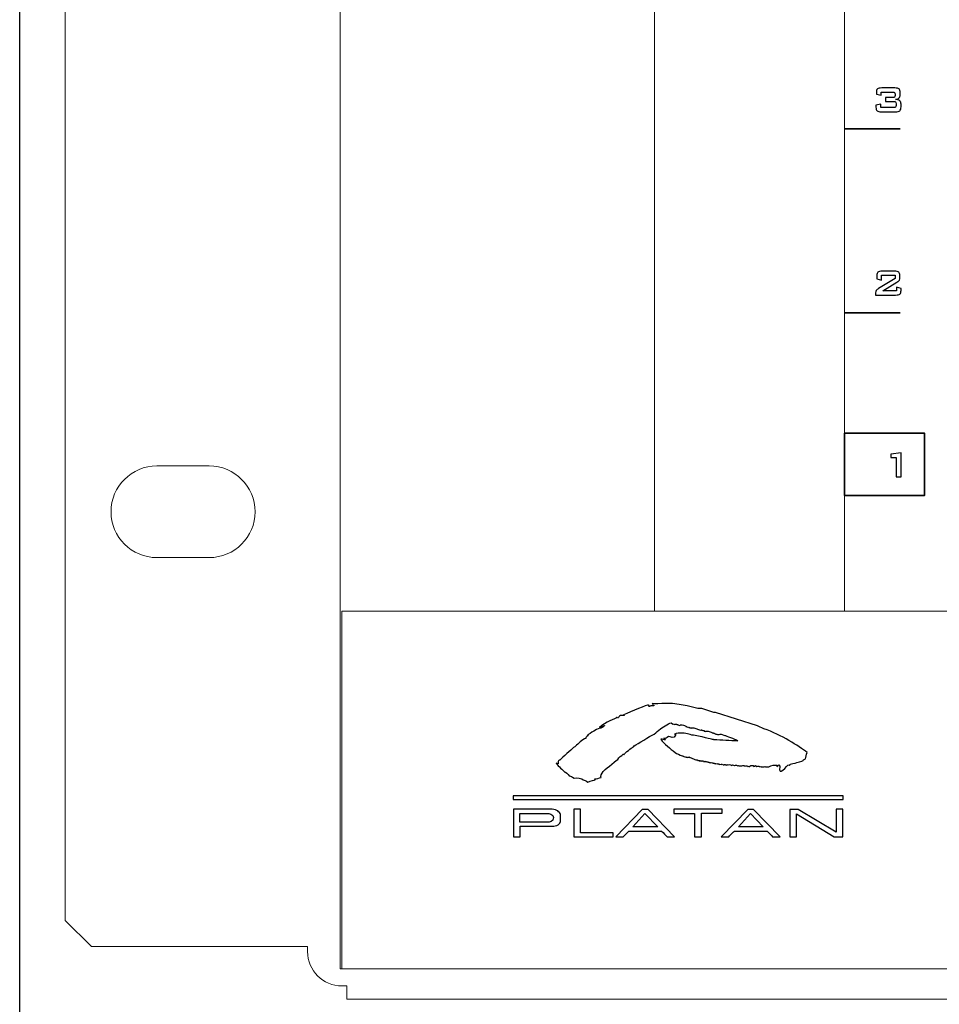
# Model space of a CAD drawing. Header units: millimetres. Extents: x 94562 to 148980, y -25377 to 3008.
# Tile 16 of 140: x 98934 to 99004, y -22055 to -21980. Entities that reach past the tile are written whole.
import ezdxf

# ---------------------------------------------------------------- set-up
doc = ezdxf.new("R2010")
doc.units = ezdxf.units.MM
doc.layers.add('tt_symbole', color=40, linetype='Continuous')

# ---------------------------------------------------------------- blocks, each defined once
blk = doc.blocks.new('IT_szafa_stojąca_42U')
blk.add_line((301.6329, 1608.811), (301.6329, 1797.7235))

msp = doc.modelspace()

# ---------------------------------------------------------------- linework, layer by layer
at = {"layer": 'tt_symbole', "lineweight": 5}
for points in [[(98958.302, -22052.78), (99398.302, -22052.78), (99398.302, -21883.38), (98958.302, -21883.38), (98958.302, -22052.78)], [(98958.427, -22052.78), (99398.302, -22052.78), (99398.302, -22025.48), (98958.427, -22025.48), (98958.427, -22052.78)]]:
    msp.add_lwpolyline(points, close=True, dxfattribs=at)
for points, knots in [([(98937.302, -21884.08), (98937.302, -21884.08), (98939.302, -21882.08), (98939.302, -21882.08), (98939.302, -21882.08), (98939.302, -21882.08), (98955.802, -21882.08), (98955.802, -21882.08), (98955.802, -21882.08), (98955.802, -21882.08), (98955.802, -21881.705), (98955.802, -21881.705), (98955.802, -21881.705), (98955.802, -21880.261), (98956.984, -21879.08), (98958.427, -21879.08), (98958.427, -21879.08), (98958.427, -21879.08), (99398.177, -21879.08), (99398.177, -21879.08), (99398.177, -21879.08), (99399.621, -21879.08), (99400.802, -21880.261), (99400.802, -21881.705), (99400.802, -21881.705), (99400.802, -21881.705), (99400.802, -21882.08), (99400.802, -21882.08), (99400.802, -21882.08), (99400.802, -21882.08), (99417.302, -21882.08), (99417.302, -21882.08), (99417.302, -21882.08), (99417.302, -21882.08), (99419.302, -21884.08), (99419.302, -21884.08), (99419.302, -21884.08), (99419.302, -21884.08), (99419.302, -22049.08), (99419.302, -22049.08), (99419.302, -22049.08), (99419.302, -22049.08), (99417.302, -22051.08), (99417.302, -22051.08), (99417.302, -22051.08), (99417.302, -22051.08), (99400.802, -22051.08), (99400.802, -22051.08), (99400.802, -22051.08), (99400.802, -22051.08), (99400.802, -22051.455), (99400.802, -22051.455), (99400.802, -22051.455), (99400.802, -22052.899), (99399.621, -22054.08), (99398.177, -22054.08), (99398.177, -22054.08), (99398.177, -22054.08), (99397.802, -22054.08), (99397.802, -22054.08), (99397.802, -22054.08), (99397.802, -22054.08), (99397.802, -22055.08), (99397.802, -22055.08), (99397.802, -22055.08), (99397.802, -22055.08), (98958.802, -22055.08), (98958.802, -22055.08), (98958.802, -22055.08), (98958.802, -22055.08), (98958.802, -22054.08), (98958.802, -22054.08), (98958.802, -22054.08), (98958.802, -22054.08), (98958.427, -22054.08), (98958.427, -22054.08), (98958.427, -22054.08), (98956.984, -22054.08), (98955.802, -22052.899), (98955.802, -22051.455), (98955.802, -22051.455), (98955.802, -22051.455), (98955.802, -22051.08), (98955.802, -22051.08), (98955.802, -22051.08), (98955.802, -22051.08), (98939.302, -22051.08), (98939.302, -22051.08), (98939.302, -22051.08), (98939.302, -22051.08), (98937.302, -22049.08), (98937.302, -22049.08), (98937.302, -22049.08), (98937.302, -22049.08), (98937.302, -21884.08), (98937.302, -21884.08)], [0, 0, 0, 0, 0.041667, 0.041667, 0.041667, 0.041667, 0.083333, 0.083333, 0.083333, 0.083333, 0.125, 0.125, 0.125, 0.125, 0.166667, 0.166667, 0.166667, 0.166667, 0.208333, 0.208333, 0.208333, 0.208333, 0.25, 0.25, 0.25, 0.25, 0.291667, 0.291667, 0.291667, 0.291667, 0.333333, 0.333333, 0.333333, 0.333333, 0.375, 0.375, 0.375, 0.375, 0.416667, 0.416667, 0.416667, 0.416667, 0.458333, 0.458333, 0.458333, 0.458333, 0.5, 0.5, 0.5, 0.5, 0.541667, 0.541667, 0.541667, 0.541667, 0.583333, 0.583333, 0.583333, 0.583333, 0.625, 0.625, 0.625, 0.625, 0.666667, 0.666667, 0.666667, 0.666667, 0.708333, 0.708333, 0.708333, 0.708333, 0.75, 0.75, 0.75, 0.75, 0.791667, 0.791667, 0.791667, 0.791667, 0.833333, 0.833333, 0.833333, 0.833333, 0.875, 0.875, 0.875, 0.875, 0.916667, 0.916667, 0.916667, 0.916667, 0.958333, 0.958333, 0.958333, 0.958333, 1, 1, 1, 1]), ([(98982.302, -21906.48), (98982.302, -21906.48), (98996.802, -21906.48), (98996.802, -21906.48), (98996.802, -21906.48), (98996.802, -21906.48), (98996.802, -22025.48), (98996.802, -22025.48), (98996.802, -22025.48), (98996.802, -22025.48), (98982.302, -22025.48), (98982.302, -22025.48), (98982.302, -22025.48), (98982.302, -22025.48), (98982.302, -21906.48), (98982.302, -21906.48)], [0, 0, 0, 0, 0.25, 0.25, 0.25, 0.25, 0.5, 0.5, 0.5, 0.5, 0.75, 0.75, 0.75, 0.75, 1, 1, 1, 1]), ([(98944.302, -22014.38), (98944.302, -22014.38), (98948.302, -22014.38), (98948.302, -22014.38), (98948.302, -22014.38), (98950.227, -22014.38), (98951.802, -22015.955), (98951.802, -22017.88), (98951.802, -22017.88), (98951.802, -22017.88), (98951.802, -22017.88), (98951.802, -22017.88), (98951.802, -22017.88), (98951.802, -22019.805), (98950.227, -22021.38), (98948.302, -22021.38), (98948.302, -22021.38), (98948.302, -22021.38), (98944.302, -22021.38), (98944.302, -22021.38), (98944.302, -22021.38), (98942.377, -22021.38), (98940.802, -22019.805), (98940.802, -22017.88), (98940.802, -22017.88), (98940.802, -22017.88), (98940.802, -22017.88), (98940.802, -22017.88), (98940.802, -22017.88), (98940.802, -22015.955), (98942.377, -22014.38), (98944.302, -22014.38)], [0, 0, 0, 0, 0.125, 0.125, 0.125, 0.125, 0.25, 0.25, 0.25, 0.25, 0.375, 0.375, 0.375, 0.375, 0.5, 0.5, 0.5, 0.5, 0.625, 0.625, 0.625, 0.625, 0.75, 0.75, 0.75, 0.75, 0.875, 0.875, 0.875, 0.875, 1, 1, 1, 1])]:
    msp.add_open_spline(points, degree=3, knots=knots, dxfattribs=at)
at = {"layer": 'tt_symbole'}
for points, knots in [([(98999.618, -21987.352), (98999.454, -21987.352), (98999.344, -21987.327), (98999.287, -21987.276), (98999.287, -21987.276), (98999.23, -21987.226), (98999.202, -21987.132), (98999.202, -21986.995), (98999.202, -21986.995), (98999.202, -21986.995), (98999.202, -21986.848), (98999.202, -21986.848), (98999.202, -21986.848), (98999.202, -21986.848), (98999.576, -21986.77), (98999.576, -21986.77), (98999.576, -21986.77), (98999.576, -21986.77), (98999.576, -21987.025), (98999.576, -21987.025), (98999.576, -21987.025), (98999.576, -21987.025), (99000.557, -21987.025), (99000.557, -21987.025), (99000.557, -21987.025), (99000.627, -21987.025), (99000.674, -21987.013), (99000.698, -21986.992), (99000.698, -21986.992), (99000.722, -21986.97), (99000.733, -21986.926), (99000.733, -21986.861), (99000.733, -21986.861), (99000.733, -21986.861), (99000.733, -21986.729), (99000.733, -21986.729), (99000.733, -21986.729), (99000.733, -21986.662), (99000.721, -21986.617), (99000.697, -21986.595), (99000.697, -21986.595), (99000.673, -21986.572), (99000.626, -21986.561), (99000.557, -21986.561), (99000.557, -21986.561), (99000.557, -21986.561), (98999.942, -21986.561), (98999.942, -21986.561), (98999.942, -21986.561), (98999.942, -21986.561), (98999.942, -21986.265), (98999.942, -21986.265), (98999.942, -21986.265), (98999.942, -21986.265), (99000.49, -21986.265), (99000.49, -21986.265), (99000.49, -21986.265), (99000.559, -21986.265), (99000.605, -21986.254), (99000.628, -21986.232), (99000.628, -21986.232), (99000.651, -21986.21), (99000.663, -21986.166), (99000.663, -21986.1), (99000.663, -21986.1), (99000.663, -21986.1), (99000.663, -21986.008), (99000.663, -21986.008), (99000.663, -21986.008), (99000.663, -21985.94), (99000.651, -21985.896), (99000.628, -21985.874), (99000.628, -21985.874), (99000.605, -21985.852), (99000.559, -21985.841), (99000.49, -21985.841), (99000.49, -21985.841), (99000.49, -21985.841), (98999.591, -21985.841), (98999.591, -21985.841), (98999.591, -21985.841), (98999.591, -21985.841), (98999.591, -21986.069), (98999.591, -21986.069), (98999.591, -21986.069), (98999.591, -21986.069), (98999.231, -21986.001), (98999.231, -21986.001), (98999.231, -21986.001), (98999.231, -21986.001), (98999.231, -21985.887), (98999.231, -21985.887), (98999.231, -21985.887), (98999.231, -21985.751), (98999.259, -21985.658), (98999.316, -21985.607), (98999.316, -21985.607), (98999.372, -21985.556), (98999.482, -21985.531), (98999.646, -21985.531), (98999.646, -21985.531), (98999.646, -21985.531), (99000.632, -21985.531), (99000.632, -21985.531), (99000.632, -21985.531), (99000.796, -21985.531), (99000.906, -21985.556), (99000.963, -21985.607), (99000.963, -21985.607), (99001.018, -21985.658), (99001.047, -21985.751), (99001.047, -21985.887), (99001.047, -21985.887), (99001.047, -21985.887), (99001.047, -21986.053), (99001.047, -21986.053), (99001.047, -21986.053), (99001.047, -21986.16), (99001.021, -21986.239), (99000.969, -21986.291), (99000.969, -21986.291), (99000.917, -21986.343), (99000.826, -21986.378), (99000.696, -21986.4), (99000.696, -21986.4), (99000.841, -21986.413), (99000.948, -21986.45), (99001.015, -21986.509), (99001.015, -21986.509), (99001.083, -21986.569), (99001.117, -21986.656), (99001.117, -21986.77), (99001.117, -21986.77), (99001.117, -21986.77), (99001.117, -21986.961), (99001.117, -21986.961), (99001.117, -21986.961), (99001.117, -21987.11), (99001.085, -21987.213), (99001.021, -21987.269), (99001.021, -21987.269), (99000.957, -21987.324), (99000.842, -21987.352), (99000.676, -21987.352), (99000.676, -21987.352), (99000.676, -21987.352), (98999.618, -21987.352), (98999.618, -21987.352)], [0, 0, 0, 0, 0.027027, 0.027027, 0.027027, 0.027027, 0.054054, 0.054054, 0.054054, 0.054054, 0.081081, 0.081081, 0.081081, 0.081081, 0.108108, 0.108108, 0.108108, 0.108108, 0.135135, 0.135135, 0.135135, 0.135135, 0.162162, 0.162162, 0.162162, 0.162162, 0.189189, 0.189189, 0.189189, 0.189189, 0.216216, 0.216216, 0.216216, 0.216216, 0.243243, 0.243243, 0.243243, 0.243243, 0.27027, 0.27027, 0.27027, 0.27027, 0.297297, 0.297297, 0.297297, 0.297297, 0.324324, 0.324324, 0.324324, 0.324324, 0.351351, 0.351351, 0.351351, 0.351351, 0.378378, 0.378378, 0.378378, 0.378378, 0.405405, 0.405405, 0.405405, 0.405405, 0.432432, 0.432432, 0.432432, 0.432432, 0.459459, 0.459459, 0.459459, 0.459459, 0.486486, 0.486486, 0.486486, 0.486486, 0.513514, 0.513514, 0.513514, 0.513514, 0.540541, 0.540541, 0.540541, 0.540541, 0.567568, 0.567568, 0.567568, 0.567568, 0.594595, 0.594595, 0.594595, 0.594595, 0.621622, 0.621622, 0.621622, 0.621622, 0.648649, 0.648649, 0.648649, 0.648649, 0.675676, 0.675676, 0.675676, 0.675676, 0.702703, 0.702703, 0.702703, 0.702703, 0.72973, 0.72973, 0.72973, 0.72973, 0.756757, 0.756757, 0.756757, 0.756757, 0.783784, 0.783784, 0.783784, 0.783784, 0.810811, 0.810811, 0.810811, 0.810811, 0.837838, 0.837838, 0.837838, 0.837838, 0.864865, 0.864865, 0.864865, 0.864865, 0.891892, 0.891892, 0.891892, 0.891892, 0.918919, 0.918919, 0.918919, 0.918919, 0.945946, 0.945946, 0.945946, 0.945946, 0.972973, 0.972973, 0.972973, 0.972973, 1, 1, 1, 1]), ([(98999.262, -21999.874), (98999.262, -21999.738), (98999.29, -21999.644), (98999.346, -21999.594), (98999.346, -21999.594), (98999.403, -21999.543), (98999.513, -21999.518), (98999.677, -21999.518), (98999.677, -21999.518), (98999.677, -21999.518), (99000.613, -21999.518), (99000.613, -21999.518), (99000.613, -21999.518), (99000.777, -21999.518), (99000.887, -21999.543), (99000.944, -21999.594), (99000.944, -21999.594), (99001.001, -21999.644), (99001.03, -21999.738), (99001.03, -21999.874), (99001.03, -21999.874), (99001.03, -21999.874), (99001.03, -21999.991), (99001.03, -21999.991), (99001.03, -21999.991), (99001.03, -22000.08), (99001.016, -22000.148), (99000.989, -22000.195), (99000.989, -22000.195), (99000.962, -22000.242), (99000.897, -22000.298), (99000.794, -22000.362), (99000.794, -22000.362), (99000.794, -22000.362), (98999.724, -22001.011), (98999.724, -22001.011), (98999.724, -22001.011), (98999.724, -22001.011), (99000.782, -22001.011), (99000.782, -22001.011), (99000.782, -22001.011), (99000.782, -22001.011), (99000.782, -22000.743), (99000.782, -22000.743), (99000.782, -22000.743), (99000.782, -22000.743), (99001.117, -22000.837), (99001.117, -22000.837), (99001.117, -22000.837), (99001.117, -22000.837), (99001.117, -22000.982), (99001.117, -22000.982), (99001.117, -22000.982), (99001.117, -22001.119), (99001.089, -22001.213), (99001.032, -22001.263), (99001.032, -22001.263), (99000.975, -22001.314), (99000.864, -22001.339), (99000.7, -22001.339), (99000.7, -22001.339), (99000.7, -22001.339), (98999.169, -22001.339), (98999.169, -22001.339), (98999.169, -22001.339), (98999.169, -22001.339), (98999.169, -22001.174), (98999.169, -22001.174), (98999.169, -22001.174), (98999.169, -22001.093), (98999.186, -22001.031), (98999.22, -22000.987), (98999.22, -22000.987), (98999.254, -22000.944), (98999.314, -22000.895), (98999.4, -22000.841), (98999.4, -22000.841), (98999.4, -22000.841), (99000.659, -22000.065), (99000.659, -22000.065), (99000.659, -22000.065), (99000.659, -22000.065), (99000.659, -21999.828), (99000.659, -21999.828), (99000.659, -21999.828), (99000.659, -21999.828), (98999.622, -21999.828), (98999.622, -21999.828), (98999.622, -21999.828), (98999.622, -21999.828), (98999.622, -22000.204), (98999.622, -22000.204), (98999.622, -22000.204), (98999.622, -22000.204), (98999.262, -22000.111), (98999.262, -22000.111), (98999.262, -22000.111), (98999.262, -22000.111), (98999.262, -21999.874), (98999.262, -21999.874)], [0, 0, 0, 0, 0.04, 0.04, 0.04, 0.04, 0.08, 0.08, 0.08, 0.08, 0.12, 0.12, 0.12, 0.12, 0.16, 0.16, 0.16, 0.16, 0.2, 0.2, 0.2, 0.2, 0.24, 0.24, 0.24, 0.24, 0.28, 0.28, 0.28, 0.28, 0.32, 0.32, 0.32, 0.32, 0.36, 0.36, 0.36, 0.36, 0.4, 0.4, 0.4, 0.4, 0.44, 0.44, 0.44, 0.44, 0.48, 0.48, 0.48, 0.48, 0.52, 0.52, 0.52, 0.52, 0.56, 0.56, 0.56, 0.56, 0.6, 0.6, 0.6, 0.6, 0.64, 0.64, 0.64, 0.64, 0.68, 0.68, 0.68, 0.68, 0.72, 0.72, 0.72, 0.72, 0.76, 0.76, 0.76, 0.76, 0.8, 0.8, 0.8, 0.8, 0.84, 0.84, 0.84, 0.84, 0.88, 0.88, 0.88, 0.88, 0.92, 0.92, 0.92, 0.92, 0.96, 0.96, 0.96, 0.96, 1, 1, 1, 1]), ([(99000.733, -22015.213), (99000.733, -22015.213), (99000.733, -22013.738), (99000.733, -22013.738), (99000.733, -22013.738), (99000.733, -22013.738), (99000.346, -22013.738), (99000.346, -22013.738), (99000.346, -22013.738), (99000.346, -22013.738), (99000.346, -22013.495), (99000.346, -22013.495), (99000.346, -22013.495), (99000.346, -22013.495), (99001.117, -22013.378), (99001.117, -22013.378), (99001.117, -22013.378), (99001.117, -22013.378), (99001.117, -22015.213), (99001.117, -22015.213), (99001.117, -22015.213), (99001.117, -22015.213), (99000.733, -22015.213), (99000.733, -22015.213)], [0, 0, 0, 0, 0.166667, 0.166667, 0.166667, 0.166667, 0.333333, 0.333333, 0.333333, 0.333333, 0.5, 0.5, 0.5, 0.5, 0.666667, 0.666667, 0.666667, 0.666667, 0.833333, 0.833333, 0.833333, 0.833333, 1, 1, 1, 1]), ([(98985.899, -22032.907), (98985.899, -22032.907), (98986.819, -22033.199), (98986.819, -22033.199), (98986.819, -22033.199), (98986.819, -22033.199), (98986.819, -22033.199), (98986.819, -22033.199), (98986.819, -22033.199), (98986.87, -22033.199), (98986.918, -22033.201), (98986.952, -22033.21), (98986.952, -22033.21), (98986.952, -22033.21), (98986.952, -22033.21), (98986.952, -22033.21), (98986.952, -22033.21), (98986.952, -22033.21), (98990.156, -22034.228), (98990.156, -22034.228), (98990.156, -22034.228), (98990.156, -22034.228), (98990.156, -22034.228), (98990.156, -22034.228), (98990.156, -22034.228), (98990.276, -22034.262), (98990.452, -22034.377), (98990.637, -22034.442), (98990.637, -22034.442), (98992.003, -22034.924), (98993.287, -22035.75), (98993.945, -22036.263), (98993.945, -22036.263), (98993.853, -22036.389), (98993.897, -22036.635), (98993.823, -22036.73), (98993.823, -22036.73), (98993.749, -22036.825), (98993.657, -22036.783), (98993.676, -22036.826), (98993.676, -22036.826), (98993.676, -22036.826), (98993.676, -22036.826), (98993.676, -22036.826), (98993.676, -22036.826), (98993.676, -22036.826), (98993.646, -22036.865), (98993.646, -22036.865), (98993.646, -22036.865), (98993.646, -22036.865), (98993.646, -22036.865), (98993.646, -22036.865), (98993.646, -22036.865), (98993.583, -22036.963), (98993.154, -22036.986), (98993.033, -22037.079), (98993.033, -22037.079), (98992.779, -22037.139), (98992.654, -22037.104), (98992.616, -22037.227), (98992.616, -22037.227), (98992.607, -22037.22), (98992.587, -22037.212), (98992.548, -22037.2), (98992.548, -22037.2), (98992.458, -22037.174), (98991.669, -22038.249), (98991.869, -22037.329), (98991.869, -22037.329), (98991.869, -22037.329), (98991.884, -22037.287), (98991.782, -22037.212), (98991.782, -22037.212), (98991.72, -22037.234), (98991.679, -22037.299), (98991.625, -22037.33), (98991.625, -22037.33), (98991.631, -22037.285), (98991.657, -22037.262), (98991.648, -22037.22), (98991.648, -22037.22), (98991.533, -22037.242), (98991.184, -22037.179), (98991.025, -22037.364), (98991.025, -22037.364), (98991.025, -22037.364), (98990.83, -22037.333), (98990.776, -22037.365), (98990.776, -22037.365), (98990.782, -22037.32), (98990.734, -22037.306), (98990.678, -22037.357), (98990.678, -22037.357), (98990.678, -22037.357), (98990.483, -22037.327), (98990.429, -22037.358), (98990.429, -22037.358), (98990.435, -22037.313), (98990.387, -22037.299), (98990.324, -22037.35), (98990.324, -22037.35), (98990.324, -22037.35), (98990.195, -22037.243), (98990.11, -22037.333), (98990.11, -22037.333), (98990.11, -22037.333), (98990.112, -22037.338), (98990.01, -22037.263), (98990.01, -22037.263), (98989.948, -22037.285), (98989.914, -22037.302), (98989.861, -22037.333), (98989.861, -22037.333), (98989.866, -22037.288), (98989.85, -22037.282), (98989.845, -22037.241), (98989.845, -22037.241), (98989.788, -22037.264), (98989.728, -22037.269), (98989.645, -22037.238), (98989.645, -22037.238), (98989.645, -22037.238), (98989.645, -22037.238), (98989.645, -22037.238), (98989.645, -22037.238), (98989.645, -22037.238), (98989.507, -22037.348), (98989.507, -22037.348), (98989.507, -22037.348), (98989.507, -22037.348), (98989.507, -22037.348), (98989.507, -22037.348), (98989.507, -22037.348), (98989.519, -22037.282), (98989.471, -22037.268), (98989.409, -22037.319), (98989.409, -22037.319), (98989.409, -22037.319), (98989.279, -22037.212), (98989.187, -22037.302), (98989.187, -22037.302), (98989.187, -22037.302), (98989.058, -22037.195), (98988.973, -22037.284), (98988.973, -22037.284), (98988.973, -22037.284), (98988.777, -22037.254), (98988.724, -22037.285), (98988.724, -22037.285), (98988.729, -22037.24), (98988.681, -22037.226), (98988.619, -22037.277), (98988.619, -22037.277), (98988.619, -22037.277), (98988.489, -22037.171), (98988.397, -22037.26), (98988.397, -22037.26), (98988.397, -22037.26), (98988.268, -22037.153), (98988.176, -22037.243), (98988.176, -22037.243), (98988.176, -22037.243), (98988.046, -22037.136), (98987.963, -22037.205), (98987.963, -22037.205), (98987.969, -22037.16), (98987.891, -22037.185), (98987.829, -22037.236), (98987.829, -22037.236), (98987.829, -22037.236), (98987.795, -22037.157), (98987.733, -22037.208), (98987.733, -22037.208), (98987.733, -22037.208), (98987.665, -22037.136), (98987.573, -22037.225), (98987.573, -22037.225), (98987.573, -22037.225), (98987.478, -22037.112), (98987.415, -22037.163), (98987.415, -22037.163), (98987.415, -22037.163), (98987.352, -22037.122), (98987.29, -22037.174), (98987.29, -22037.174), (98987.29, -22037.174), (98987.256, -22037.095), (98987.194, -22037.146), (98987.194, -22037.146), (98987.194, -22037.146), (98987.16, -22037.067), (98987.098, -22037.118), (98987.098, -22037.118), (98987.098, -22037.118), (98987.035, -22037.077), (98986.973, -22037.129), (98986.973, -22037.129), (98986.973, -22037.129), (98986.939, -22037.05), (98986.877, -22037.101), (98986.877, -22037.101), (98986.877, -22037.101), (98986.843, -22037.022), (98986.781, -22037.073), (98986.781, -22037.073), (98986.781, -22037.073), (98986.747, -22036.994), (98986.685, -22037.046), (98986.685, -22037.046), (98986.685, -22037.046), (98986.621, -22037.005), (98986.559, -22037.056), (98986.559, -22037.056), (98986.559, -22037.056), (98986.526, -22036.977), (98986.463, -22037.028), (98986.463, -22037.028), (98986.463, -22037.028), (98986.43, -22036.949), (98986.367, -22037.001), (98986.367, -22037.001), (98986.367, -22037.001), (98986.354, -22036.996), (98986.353, -22036.955), (98986.353, -22036.955), (98986.353, -22036.955), (98986.334, -22036.922), (98986.271, -22036.973), (98986.271, -22036.973), (98986.271, -22036.973), (98986.257, -22036.97), (98986.251, -22036.929), (98986.251, -22036.929), (98986.195, -22036.952), (98986.208, -22036.932), (98986.146, -22036.983), (98986.146, -22036.983), (98986.146, -22036.983), (98986.112, -22036.979), (98986.11, -22036.939), (98986.11, -22036.939), (98986.11, -22036.939), (98986.112, -22036.904), (98986.05, -22036.956), (98986.05, -22036.956), (98986.05, -22036.956), (98986.046, -22036.951), (98986.044, -22036.91), (98986.044, -22036.91), (98986.044, -22036.91), (98986.016, -22036.877), (98985.954, -22036.928), (98985.954, -22036.928), (98985.954, -22036.928), (98985.94, -22036.926), (98985.934, -22036.884), (98985.934, -22036.884), (98985.878, -22036.908), (98985.891, -22036.887), (98985.828, -22036.938), (98985.828, -22036.938), (98985.828, -22036.938), (98985.811, -22036.925), (98985.809, -22036.885), (98985.809, -22036.885), (98985.809, -22036.885), (98985.795, -22036.859), (98985.732, -22036.911), (98985.732, -22036.911), (98985.732, -22036.911), (98985.718, -22036.907), (98985.716, -22036.866), (98985.716, -22036.866), (98985.716, -22036.866), (98985.699, -22036.832), (98985.652, -22036.881), (98985.652, -22036.881), (98985.582, -22036.868), (98985.507, -22036.776), (98985.456, -22036.827), (98985.456, -22036.827), (98985.34, -22036.767), (98985.215, -22036.722), (98985.103, -22036.671), (98985.103, -22036.671), (98985.103, -22036.671), (98985.103, -22036.671), (98985.103, -22036.671), (98985.103, -22036.671), (98985.103, -22036.671), (98985.024, -22036.631), (98985.024, -22036.631), (98985.024, -22036.631), (98985.024, -22036.631), (98984.953, -22036.587), (98984.953, -22036.587), (98984.953, -22036.587), (98984.953, -22036.587), (98984.953, -22036.587), (98984.953, -22036.587), (98984.953, -22036.587), (98984.938, -22036.596), (98984.921, -22036.608), (98984.901, -22036.624), (98984.901, -22036.624), (98984.901, -22036.624), (98984.832, -22036.588), (98984.776, -22036.635), (98984.776, -22036.635), (98984.776, -22036.635), (98984.742, -22036.556), (98984.68, -22036.607), (98984.68, -22036.607), (98984.68, -22036.607), (98984.646, -22036.528), (98984.599, -22036.577), (98984.599, -22036.577), (98984.53, -22036.564), (98984.454, -22036.473), (98984.404, -22036.523), (98984.404, -22036.523), (98984.218, -22036.427), (98984.008, -22036.371), (98983.872, -22036.262), (98983.872, -22036.262), (98983.474, -22035.944), (98983.069, -22035.627), (98982.768, -22035.24), (98982.768, -22035.24), (98982.919, -22035.217), (98983.034, -22035.297), (98983.135, -22035.297), (98983.135, -22035.297), (98983.111, -22035.263), (98983.057, -22035.208), (98982.999, -22035.169), (98982.999, -22035.169), (98983.194, -22035.213), (98983.19, -22035.144), (98983.363, -22035.034), (98983.363, -22035.034), (98983.517, -22035.039), (98983.798, -22035.25), (98983.886, -22034.934), (98983.886, -22034.934), (98983.92, -22034.813), (98983.891, -22034.889), (98983.83, -22034.86), (98983.83, -22034.86), (98984.14, -22034.687), (98984.69, -22034.805), (98984.906, -22034.868), (98984.906, -22034.868), (98985.198, -22034.946), (98985.563, -22034.999), (98985.931, -22035.059), (98985.931, -22035.059), (98986.7, -22035.281), (98986.783, -22035.259), (98986.818, -22035.279), (98986.818, -22035.279), (98987.442, -22035.298), (98988.01, -22035.393), (98988.665, -22035.36), (98988.665, -22035.36), (98988.392, -22035.209), (98987.774, -22034.985), (98987.654, -22034.95), (98987.654, -22034.95), (98987.654, -22034.95), (98987.654, -22034.95), (98987.654, -22034.95), (98987.654, -22034.95), (98987.654, -22034.95), (98987.375, -22034.87), (98987.375, -22034.87), (98987.375, -22034.87), (98987.375, -22034.87), (98987.375, -22034.87), (98987.375, -22034.87), (98987.375, -22034.87), (98987.255, -22034.835), (98987.214, -22034.916), (98987.094, -22034.882), (98987.094, -22034.882), (98986.974, -22034.847), (98987.094, -22034.882), (98986.974, -22034.847), (98986.974, -22034.847), (98986.854, -22034.812), (98986.946, -22034.769), (98986.884, -22034.82), (98986.884, -22034.82), (98986.884, -22034.82), (98986.85, -22034.742), (98986.788, -22034.793), (98986.788, -22034.793), (98986.788, -22034.793), (98986.754, -22034.714), (98986.696, -22034.765), (98986.696, -22034.765), (98986.655, -22034.702), (98986.595, -22034.691), (98986.475, -22034.657), (98986.475, -22034.657), (98986.355, -22034.622), (98986.313, -22034.597), (98986.176, -22034.664), (98986.176, -22034.664), (98986.176, -22034.664), (98986.149, -22034.586), (98986.086, -22034.637), (98986.086, -22034.637), (98986.086, -22034.637), (98986.091, -22034.614), (98986.094, -22034.587), (98986.094, -22034.587), (98986.078, -22034.586), (98986.061, -22034.584), (98986.041, -22034.578), (98986.041, -22034.578), (98986.022, -22034.585), (98986.007, -22034.596), (98985.99, -22034.609), (98985.99, -22034.609), (98985.99, -22034.609), (98985.97, -22034.553), (98985.941, -22034.548), (98985.941, -22034.548), (98985.927, -22034.557), (98985.911, -22034.568), (98985.894, -22034.582), (98985.894, -22034.582), (98985.894, -22034.582), (98985.899, -22034.562), (98985.902, -22034.537), (98985.902, -22034.537), (98985.902, -22034.537), (98985.861, -22034.503), (98985.813, -22034.553), (98985.813, -22034.553), (98985.813, -22034.553), (98985.813, -22034.553), (98985.813, -22034.553), (98985.813, -22034.553), (98985.813, -22034.553), (98985.303, -22034.364), (98985.303, -22034.364), (98985.303, -22034.364), (98985.303, -22034.364), (98985.303, -22034.364), (98985.303, -22034.364), (98985.303, -22034.364), (98985.238, -22034.386), (98985.159, -22034.347), (98985.097, -22034.398), (98985.097, -22034.398), (98985.097, -22034.398), (98985.064, -22034.319), (98985.001, -22034.371), (98985.001, -22034.371), (98985.001, -22034.371), (98984.968, -22034.292), (98984.905, -22034.343), (98984.905, -22034.343), (98984.905, -22034.343), (98984.872, -22034.264), (98984.809, -22034.315), (98984.809, -22034.315), (98984.809, -22034.315), (98984.776, -22034.236), (98984.718, -22034.288), (98984.718, -22034.288), (98984.676, -22034.224), (98984.617, -22034.214), (98984.497, -22034.179), (98984.497, -22034.179), (98984.377, -22034.145), (98984.335, -22034.119), (98984.198, -22034.186), (98984.198, -22034.186), (98984.198, -22034.186), (98984.17, -22034.108), (98984.108, -22034.159), (98984.108, -22034.159), (98984.108, -22034.159), (98984.074, -22034.081), (98984.012, -22034.132), (98984.012, -22034.132), (98984.012, -22034.132), (98983.978, -22034.053), (98983.916, -22034.104), (98983.916, -22034.104), (98983.916, -22034.104), (98983.853, -22034.063), (98983.79, -22034.114), (98983.79, -22034.114), (98983.79, -22034.114), (98983.757, -22034.036), (98983.694, -22034.087), (98983.694, -22034.087), (98983.694, -22034.087), (98983.694, -22034.041), (98983.574, -22034.006), (98983.574, -22034.006), (98983.454, -22033.971), (98983.261, -22034.157), (98983.116, -22034.22), (98983.116, -22034.22), (98982.756, -22034.372), (98982.498, -22034.741), (98982.122, -22034.937), (98982.122, -22034.937), (98981.623, -22035.196), (98980.759, -22035.728), (98980.692, -22035.813), (98980.692, -22035.813), (98980.692, -22035.813), (98980.175, -22036.16), (98980.015, -22036.366), (98980.015, -22036.366), (98979.949, -22036.451), (98979.96, -22036.362), (98979.905, -22036.385), (98979.905, -22036.385), (98979.748, -22036.505), (98979.604, -22036.623), (98979.489, -22036.788), (98979.489, -22036.788), (98979.219, -22036.982), (98978.431, -22037.632), (98978.364, -22037.718), (98978.364, -22037.718), (98978.295, -22037.807), (98978.134, -22038.16), (98978.21, -22038.155), (98978.21, -22038.155), (98978.076, -22038.215), (98977.855, -22038.282), (98977.726, -22038.268), (98977.726, -22038.268), (98977.726, -22038.268), (98977.735, -22038.291), (98977.79, -22038.316), (98977.79, -22038.316), (98977.682, -22038.389), (98977.452, -22038.41), (98977.201, -22038.513), (98977.201, -22038.513), (98977.042, -22038.426), (98976.952, -22038.357), (98976.843, -22038.353), (98976.843, -22038.353), (98976.791, -22038.255), (98976.346, -22038.129), (98976.149, -22038.209), (98976.149, -22038.209), (98975.99, -22038.122), (98975.899, -22038.053), (98975.79, -22038.049), (98975.79, -22038.049), (98975.718, -22037.913), (98975.458, -22037.682), (98975.46, -22037.751), (98975.46, -22037.751), (98975.249, -22037.571), (98975.01, -22037.335), (98974.774, -22037.075), (98974.774, -22037.075), (98974.849, -22037.081), (98974.889, -22037.14), (98974.946, -22037.126), (98974.946, -22037.126), (98974.95, -22037.056), (98974.907, -22036.972), (98974.973, -22036.886), (98974.973, -22036.886), (98975.04, -22036.8), (98975.047, -22036.86), (98975.083, -22036.83), (98975.083, -22036.83), (98975.274, -22036.635), (98975.983, -22036.02), (98976.049, -22035.934), (98976.049, -22035.934), (98976.116, -22035.849), (98976.185, -22035.837), (98976.256, -22035.779), (98976.256, -22035.779), (98976.508, -22035.574), (98976.733, -22035.284), (98977.059, -22035.178), (98977.059, -22035.178), (98977.039, -22035.145), (98977.048, -22035.095), (98977.159, -22035.013), (98977.159, -22035.013), (98977.246, -22034.949), (98977.184, -22034.983), (98977.154, -22034.953), (98977.154, -22034.953), (98977.21, -22034.949), (98977.394, -22034.726), (98978.117, -22034.393), (98978.117, -22034.393), (98978.217, -22034.401), (98978.271, -22034.368), (98978.358, -22034.322), (98978.358, -22034.322), (98978.34, -22034.286), (98978.417, -22034.297), (98978.483, -22034.211), (98978.483, -22034.211), (98978.55, -22034.126), (98978.03, -22034.433), (98978.105, -22034.354), (98978.105, -22034.354), (98978.523, -22033.919), (98979.335, -22033.697), (98979.402, -22033.58), (98979.402, -22033.58), (98979.402, -22033.58), (98979.473, -22033.602), (98979.475, -22033.639), (98979.475, -22033.639), (98979.548, -22033.588), (98979.553, -22033.577), (98979.62, -22033.492), (98979.62, -22033.492), (98979.686, -22033.406), (98979.896, -22033.427), (98979.985, -22033.43), (98979.985, -22033.43), (98979.985, -22033.43), (98979.977, -22033.406), (98979.922, -22033.378), (98979.922, -22033.378), (98980.55, -22033.118), (98981.729, -22032.612), (98981.837, -22032.643), (98981.837, -22032.643), (98981.945, -22032.674), (98981.784, -22032.712), (98981.892, -22032.743), (98981.892, -22032.743), (98981.989, -22032.771), (98981.861, -22032.65), (98982.151, -22032.704), (98982.151, -22032.704), (98982.151, -22032.704), (98982.19, -22032.709), (98982.246, -22032.695), (98982.246, -22032.695), (98982.25, -22032.625), (98982.168, -22032.611), (98982.111, -22032.529), (98982.111, -22032.529), (98982.576, -22032.626), (98983.465, -22032.269), (98985.504, -22032.886), (98985.504, -22032.886), (98985.6, -22032.914), (98985.803, -22032.879), (98985.899, -22032.907), (98985.899, -22032.907), (98985.899, -22032.907), (98985.899, -22032.907), (98985.899, -22032.907), (98985.899, -22032.907), (98985.899, -22032.907), (98985.899, -22032.907), (98985.899, -22032.907)], [0, 0, 0, 0, 0.005952, 0.005952, 0.005952, 0.005952, 0.011905, 0.011905, 0.011905, 0.011905, 0.017857, 0.017857, 0.017857, 0.017857, 0.02381, 0.02381, 0.02381, 0.02381, 0.029762, 0.029762, 0.029762, 0.029762, 0.035714, 0.035714, 0.035714, 0.035714, 0.041667, 0.041667, 0.041667, 0.041667, 0.047619, 0.047619, 0.047619, 0.047619, 0.053571, 0.053571, 0.053571, 0.053571, 0.059524, 0.059524, 0.059524, 0.059524, 0.065476, 0.065476, 0.065476, 0.065476, 0.071429, 0.071429, 0.071429, 0.071429, 0.077381, 0.077381, 0.077381, 0.077381, 0.083333, 0.083333, 0.083333, 0.083333, 0.089286, 0.089286, 0.089286, 0.089286, 0.095238, 0.095238, 0.095238, 0.095238, 0.10119, 0.10119, 0.10119, 0.10119, 0.107143, 0.107143, 0.107143, 0.107143, 0.113095, 0.113095, 0.113095, 0.113095, 0.119048, 0.119048, 0.119048, 0.119048, 0.125, 0.125, 0.125, 0.125, 0.130952, 0.130952, 0.130952, 0.130952, 0.136905, 0.136905, 0.136905, 0.136905, 0.142857, 0.142857, 0.142857, 0.142857, 0.14881, 0.14881, 0.14881, 0.14881, 0.154762, 0.154762, 0.154762, 0.154762, 0.160714, 0.160714, 0.160714, 0.160714, 0.166667, 0.166667, 0.166667, 0.166667, 0.172619, 0.172619, 0.172619, 0.172619, 0.178571, 0.178571, 0.178571, 0.178571, 0.184524, 0.184524, 0.184524, 0.184524, 0.190476, 0.190476, 0.190476, 0.190476, 0.196429, 0.196429, 0.196429, 0.196429, 0.202381, 0.202381, 0.202381, 0.202381, 0.208333, 0.208333, 0.208333, 0.208333, 0.214286, 0.214286, 0.214286, 0.214286, 0.220238, 0.220238, 0.220238, 0.220238, 0.22619, 0.22619, 0.22619, 0.22619, 0.232143, 0.232143, 0.232143, 0.232143, 0.238095, 0.238095, 0.238095, 0.238095, 0.244048, 0.244048, 0.244048, 0.244048, 0.25, 0.25, 0.25, 0.25, 0.255952, 0.255952, 0.255952, 0.255952, 0.261905, 0.261905, 0.261905, 0.261905, 0.267857, 0.267857, 0.267857, 0.267857, 0.27381, 0.27381, 0.27381, 0.27381, 0.279762, 0.279762, 0.279762, 0.279762, 0.285714, 0.285714, 0.285714, 0.285714, 0.291667, 0.291667, 0.291667, 0.291667, 0.297619, 0.297619, 0.297619, 0.297619, 0.303571, 0.303571, 0.303571, 0.303571, 0.309524, 0.309524, 0.309524, 0.309524, 0.315476, 0.315476, 0.315476, 0.315476, 0.321429, 0.321429, 0.321429, 0.321429, 0.327381, 0.327381, 0.327381, 0.327381, 0.333333, 0.333333, 0.333333, 0.333333, 0.339286, 0.339286, 0.339286, 0.339286, 0.345238, 0.345238, 0.345238, 0.345238, 0.35119, 0.35119, 0.35119, 0.35119, 0.357143, 0.357143, 0.357143, 0.357143, 0.363095, 0.363095, 0.363095, 0.363095, 0.369048, 0.369048, 0.369048, 0.369048, 0.375, 0.375, 0.375, 0.375, 0.380952, 0.380952, 0.380952, 0.380952, 0.386905, 0.386905, 0.386905, 0.386905, 0.392857, 0.392857, 0.392857, 0.392857, 0.39881, 0.39881, 0.39881, 0.39881, 0.404762, 0.404762, 0.404762, 0.404762, 0.410714, 0.410714, 0.410714, 0.410714, 0.416667, 0.416667, 0.416667, 0.416667, 0.422619, 0.422619, 0.422619, 0.422619, 0.428571, 0.428571, 0.428571, 0.428571, 0.434524, 0.434524, 0.434524, 0.434524, 0.440476, 0.440476, 0.440476, 0.440476, 0.446429, 0.446429, 0.446429, 0.446429, 0.452381, 0.452381, 0.452381, 0.452381, 0.458333, 0.458333, 0.458333, 0.458333, 0.464286, 0.464286, 0.464286, 0.464286, 0.470238, 0.470238, 0.470238, 0.470238, 0.47619, 0.47619, 0.47619, 0.47619, 0.482143, 0.482143, 0.482143, 0.482143, 0.488095, 0.488095, 0.488095, 0.488095, 0.494048, 0.494048, 0.494048, 0.494048, 0.5, 0.5, 0.5, 0.5, 0.505952, 0.505952, 0.505952, 0.505952, 0.511905, 0.511905, 0.511905, 0.511905, 0.517857, 0.517857, 0.517857, 0.517857, 0.52381, 0.52381, 0.52381, 0.52381, 0.529762, 0.529762, 0.529762, 0.529762, 0.535714, 0.535714, 0.535714, 0.535714, 0.541667, 0.541667, 0.541667, 0.541667, 0.547619, 0.547619, 0.547619, 0.547619, 0.553571, 0.553571, 0.553571, 0.553571, 0.559524, 0.559524, 0.559524, 0.559524, 0.565476, 0.565476, 0.565476, 0.565476, 0.571429, 0.571429, 0.571429, 0.571429, 0.577381, 0.577381, 0.577381, 0.577381, 0.583333, 0.583333, 0.583333, 0.583333, 0.589286, 0.589286, 0.589286, 0.589286, 0.595238, 0.595238, 0.595238, 0.595238, 0.60119, 0.60119, 0.60119, 0.60119, 0.607143, 0.607143, 0.607143, 0.607143, 0.613095, 0.613095, 0.613095, 0.613095, 0.619048, 0.619048, 0.619048, 0.619048, 0.625, 0.625, 0.625, 0.625, 0.630952, 0.630952, 0.630952, 0.630952, 0.636905, 0.636905, 0.636905, 0.636905, 0.642857, 0.642857, 0.642857, 0.642857, 0.64881, 0.64881, 0.64881, 0.64881, 0.654762, 0.654762, 0.654762, 0.654762, 0.660714, 0.660714, 0.660714, 0.660714, 0.666667, 0.666667, 0.666667, 0.666667, 0.672619, 0.672619, 0.672619, 0.672619, 0.678571, 0.678571, 0.678571, 0.678571, 0.684524, 0.684524, 0.684524, 0.684524, 0.690476, 0.690476, 0.690476, 0.690476, 0.696429, 0.696429, 0.696429, 0.696429, 0.702381, 0.702381, 0.702381, 0.702381, 0.708333, 0.708333, 0.708333, 0.708333, 0.714286, 0.714286, 0.714286, 0.714286, 0.720238, 0.720238, 0.720238, 0.720238, 0.72619, 0.72619, 0.72619, 0.72619, 0.732143, 0.732143, 0.732143, 0.732143, 0.738095, 0.738095, 0.738095, 0.738095, 0.744048, 0.744048, 0.744048, 0.744048, 0.75, 0.75, 0.75, 0.75, 0.755952, 0.755952, 0.755952, 0.755952, 0.761905, 0.761905, 0.761905, 0.761905, 0.767857, 0.767857, 0.767857, 0.767857, 0.77381, 0.77381, 0.77381, 0.77381, 0.779762, 0.779762, 0.779762, 0.779762, 0.785714, 0.785714, 0.785714, 0.785714, 0.791667, 0.791667, 0.791667, 0.791667, 0.797619, 0.797619, 0.797619, 0.797619, 0.803571, 0.803571, 0.803571, 0.803571, 0.809524, 0.809524, 0.809524, 0.809524, 0.815476, 0.815476, 0.815476, 0.815476, 0.821429, 0.821429, 0.821429, 0.821429, 0.827381, 0.827381, 0.827381, 0.827381, 0.833333, 0.833333, 0.833333, 0.833333, 0.839286, 0.839286, 0.839286, 0.839286, 0.845238, 0.845238, 0.845238, 0.845238, 0.85119, 0.85119, 0.85119, 0.85119, 0.857143, 0.857143, 0.857143, 0.857143, 0.863095, 0.863095, 0.863095, 0.863095, 0.869048, 0.869048, 0.869048, 0.869048, 0.875, 0.875, 0.875, 0.875, 0.880952, 0.880952, 0.880952, 0.880952, 0.886905, 0.886905, 0.886905, 0.886905, 0.892857, 0.892857, 0.892857, 0.892857, 0.89881, 0.89881, 0.89881, 0.89881, 0.904762, 0.904762, 0.904762, 0.904762, 0.910714, 0.910714, 0.910714, 0.910714, 0.916667, 0.916667, 0.916667, 0.916667, 0.922619, 0.922619, 0.922619, 0.922619, 0.928571, 0.928571, 0.928571, 0.928571, 0.934524, 0.934524, 0.934524, 0.934524, 0.940476, 0.940476, 0.940476, 0.940476, 0.946429, 0.946429, 0.946429, 0.946429, 0.952381, 0.952381, 0.952381, 0.952381, 0.958333, 0.958333, 0.958333, 0.958333, 0.964286, 0.964286, 0.964286, 0.964286, 0.970238, 0.970238, 0.970238, 0.970238, 0.97619, 0.97619, 0.97619, 0.97619, 0.982143, 0.982143, 0.982143, 0.982143, 0.988095, 0.988095, 0.988095, 0.988095, 0.994048, 0.994048, 0.994048, 0.994048, 1, 1, 1, 1]), ([(98971.491, -22039.571), (98971.491, -22039.571), (98996.691, -22039.571), (98996.691, -22039.571), (98996.691, -22039.571), (98996.691, -22039.571), (98996.691, -22039.838), (98996.691, -22039.838), (98996.691, -22039.838), (98996.691, -22039.838), (98971.491, -22039.838), (98971.491, -22039.838), (98971.491, -22039.838), (98971.491, -22039.838), (98971.491, -22039.571), (98971.491, -22039.571), (98971.491, -22039.571), (98971.491, -22039.571), (98971.491, -22039.571), (98971.491, -22039.571)], [0, 0, 0, 0, 0.2, 0.2, 0.2, 0.2, 0.4, 0.4, 0.4, 0.4, 0.6, 0.6, 0.6, 0.6, 0.8, 0.8, 0.8, 0.8, 1, 1, 1, 1]), ([(98971.529, -22040.59), (98971.529, -22040.59), (98974.405, -22040.59), (98974.405, -22040.59), (98974.405, -22040.59), (98974.405, -22040.59), (98974.405, -22040.59), (98974.405, -22040.59), (98974.405, -22040.59), (98974.471, -22040.588), (98974.715, -22040.616), (98974.832, -22040.674), (98974.832, -22040.674), (98974.923, -22040.72), (98975.04, -22040.82), (98975.089, -22040.908), (98975.089, -22040.908), (98975.141, -22040.999), (98975.126, -22041.175), (98975.126, -22041.24), (98975.126, -22041.24), (98975.126, -22041.397), (98975.169, -22041.646), (98974.937, -22041.777), (98974.937, -22041.777), (98974.823, -22041.842), (98974.601, -22041.893), (98974.536, -22041.891), (98974.536, -22041.891), (98974.536, -22041.891), (98974.536, -22041.891), (98974.536, -22041.891), (98974.536, -22041.891), (98974.536, -22041.891), (98972.031, -22041.891), (98972.031, -22041.891), (98972.031, -22041.891), (98972.031, -22041.891), (98972.031, -22042.698), (98972.031, -22042.698), (98972.031, -22042.698), (98972.031, -22042.698), (98971.529, -22042.698), (98971.529, -22042.698), (98971.529, -22042.698), (98971.529, -22042.698), (98971.529, -22040.59), (98971.529, -22040.59), (98971.529, -22040.59), (98971.529, -22040.59), (98971.529, -22040.59), (98971.529, -22040.59)], [0, 0, 0, 0, 0.076923, 0.076923, 0.076923, 0.076923, 0.153846, 0.153846, 0.153846, 0.153846, 0.230769, 0.230769, 0.230769, 0.230769, 0.307692, 0.307692, 0.307692, 0.307692, 0.384615, 0.384615, 0.384615, 0.384615, 0.461538, 0.461538, 0.461538, 0.461538, 0.538462, 0.538462, 0.538462, 0.538462, 0.615385, 0.615385, 0.615385, 0.615385, 0.692308, 0.692308, 0.692308, 0.692308, 0.769231, 0.769231, 0.769231, 0.769231, 0.846154, 0.846154, 0.846154, 0.846154, 0.923077, 0.923077, 0.923077, 0.923077, 1, 1, 1, 1]), ([(98972.025, -22040.903), (98972.025, -22040.903), (98972.025, -22041.578), (98972.025, -22041.578), (98972.025, -22041.578), (98972.025, -22041.578), (98974.066, -22041.578), (98974.066, -22041.578), (98974.066, -22041.578), (98974.066, -22041.578), (98974.066, -22041.578), (98974.066, -22041.578), (98974.066, -22041.578), (98974.317, -22041.58), (98974.578, -22041.54), (98974.578, -22041.227), (98974.578, -22041.227), (98974.578, -22040.95), (98974.255, -22040.901), (98974.04, -22040.903), (98974.04, -22040.903), (98974.04, -22040.903), (98974.04, -22040.903), (98974.04, -22040.903), (98974.04, -22040.903), (98974.04, -22040.903), (98972.025, -22040.903), (98972.025, -22040.903), (98972.025, -22040.903), (98972.025, -22040.903), (98972.025, -22040.903), (98972.025, -22040.903)], [0, 0, 0, 0, 0.125, 0.125, 0.125, 0.125, 0.25, 0.25, 0.25, 0.25, 0.375, 0.375, 0.375, 0.375, 0.5, 0.5, 0.5, 0.5, 0.625, 0.625, 0.625, 0.625, 0.75, 0.75, 0.75, 0.75, 0.875, 0.875, 0.875, 0.875, 1, 1, 1, 1]), ([(98976.148, -22040.592), (98976.148, -22040.592), (98976.636, -22040.592), (98976.636, -22040.592), (98976.636, -22040.592), (98976.636, -22040.592), (98976.636, -22042.379), (98976.636, -22042.379), (98976.636, -22042.379), (98976.636, -22042.379), (98979.14, -22042.379), (98979.14, -22042.379), (98979.14, -22042.379), (98979.14, -22042.379), (98979.14, -22042.698), (98979.14, -22042.698), (98979.14, -22042.698), (98979.14, -22042.698), (98976.148, -22042.698), (98976.148, -22042.698), (98976.148, -22042.698), (98976.148, -22042.698), (98976.148, -22040.592), (98976.148, -22040.592), (98976.148, -22040.592), (98976.148, -22040.592), (98976.148, -22040.592), (98976.148, -22040.592)], [0, 0, 0, 0, 0.142857, 0.142857, 0.142857, 0.142857, 0.285714, 0.285714, 0.285714, 0.285714, 0.428571, 0.428571, 0.428571, 0.428571, 0.571429, 0.571429, 0.571429, 0.571429, 0.714286, 0.714286, 0.714286, 0.714286, 0.857143, 0.857143, 0.857143, 0.857143, 1, 1, 1, 1]), ([(98981.359, -22040.601), (98981.359, -22040.601), (98981.802, -22040.601), (98981.802, -22040.601), (98981.802, -22040.601), (98981.802, -22040.601), (98983.823, -22042.697), (98983.823, -22042.697), (98983.823, -22042.697), (98983.823, -22042.697), (98983.258, -22042.697), (98983.258, -22042.697), (98983.258, -22042.697), (98983.258, -22042.697), (98983.258, -22042.697), (98983.258, -22042.697), (98983.258, -22042.697), (98983.149, -22042.566), (98982.993, -22042.411), (98982.841, -22042.257), (98982.841, -22042.257), (98982.841, -22042.257), (98982.841, -22042.257), (98982.841, -22042.257), (98982.841, -22042.257), (98982.841, -22042.257), (98980.346, -22042.257), (98980.346, -22042.257), (98980.346, -22042.257), (98980.346, -22042.257), (98980.346, -22042.257), (98980.346, -22042.257), (98980.346, -22042.257), (98980.346, -22042.258), (98979.914, -22042.7), (98979.912, -22042.697), (98979.912, -22042.697), (98979.912, -22042.697), (98979.912, -22042.697), (98979.912, -22042.697), (98979.912, -22042.697), (98979.912, -22042.697), (98979.338, -22042.697), (98979.338, -22042.697), (98979.338, -22042.697), (98979.338, -22042.697), (98981.359, -22040.601), (98981.359, -22040.601), (98981.359, -22040.601), (98981.359, -22040.601), (98981.359, -22040.601), (98981.359, -22040.601)], [0, 0, 0, 0, 0.076923, 0.076923, 0.076923, 0.076923, 0.153846, 0.153846, 0.153846, 0.153846, 0.230769, 0.230769, 0.230769, 0.230769, 0.307692, 0.307692, 0.307692, 0.307692, 0.384615, 0.384615, 0.384615, 0.384615, 0.461538, 0.461538, 0.461538, 0.461538, 0.538462, 0.538462, 0.538462, 0.538462, 0.615385, 0.615385, 0.615385, 0.615385, 0.692308, 0.692308, 0.692308, 0.692308, 0.769231, 0.769231, 0.769231, 0.769231, 0.846154, 0.846154, 0.846154, 0.846154, 0.923077, 0.923077, 0.923077, 0.923077, 1, 1, 1, 1]), ([(98981.567, -22040.927), (98981.567, -22040.927), (98980.643, -22041.937), (98980.643, -22041.937), (98980.643, -22041.937), (98980.643, -22041.937), (98982.545, -22041.937), (98982.545, -22041.937), (98982.545, -22041.937), (98982.545, -22041.937), (98981.567, -22040.927), (98981.567, -22040.927), (98981.567, -22040.927), (98981.567, -22040.927), (98981.567, -22040.927), (98981.567, -22040.927)], [0, 0, 0, 0, 0.25, 0.25, 0.25, 0.25, 0.5, 0.5, 0.5, 0.5, 0.75, 0.75, 0.75, 0.75, 1, 1, 1, 1]), ([(98983.766, -22040.592), (98983.766, -22040.592), (98987.463, -22040.592), (98987.463, -22040.592), (98987.463, -22040.592), (98987.463, -22040.592), (98987.463, -22040.898), (98987.463, -22040.898), (98987.463, -22040.898), (98987.463, -22040.898), (98985.885, -22040.898), (98985.885, -22040.898), (98985.885, -22040.898), (98985.885, -22040.898), (98985.885, -22042.698), (98985.885, -22042.698), (98985.885, -22042.698), (98985.885, -22042.698), (98985.358, -22042.698), (98985.358, -22042.698), (98985.358, -22042.698), (98985.358, -22042.698), (98985.358, -22040.911), (98985.358, -22040.911), (98985.358, -22040.911), (98985.358, -22040.911), (98983.766, -22040.911), (98983.766, -22040.911), (98983.766, -22040.911), (98983.766, -22040.911), (98983.766, -22040.592), (98983.766, -22040.592), (98983.766, -22040.592), (98983.766, -22040.592), (98983.766, -22040.592), (98983.766, -22040.592)], [0, 0, 0, 0, 0.111111, 0.111111, 0.111111, 0.111111, 0.222222, 0.222222, 0.222222, 0.222222, 0.333333, 0.333333, 0.333333, 0.333333, 0.444444, 0.444444, 0.444444, 0.444444, 0.555556, 0.555556, 0.555556, 0.555556, 0.666667, 0.666667, 0.666667, 0.666667, 0.777778, 0.777778, 0.777778, 0.777778, 0.888889, 0.888889, 0.888889, 0.888889, 1, 1, 1, 1]), ([(98989.411, -22040.601), (98989.411, -22040.601), (98989.855, -22040.601), (98989.855, -22040.601), (98989.855, -22040.601), (98989.855, -22040.601), (98991.876, -22042.697), (98991.876, -22042.697), (98991.876, -22042.697), (98991.876, -22042.697), (98991.31, -22042.697), (98991.31, -22042.697), (98991.31, -22042.697), (98991.31, -22042.697), (98991.31, -22042.697), (98991.31, -22042.697), (98991.31, -22042.697), (98991.201, -22042.566), (98991.046, -22042.411), (98990.893, -22042.257), (98990.893, -22042.257), (98990.893, -22042.257), (98990.893, -22042.257), (98990.893, -22042.257), (98990.893, -22042.257), (98990.893, -22042.257), (98988.398, -22042.257), (98988.398, -22042.257), (98988.398, -22042.257), (98988.398, -22042.257), (98988.398, -22042.257), (98988.398, -22042.257), (98988.398, -22042.257), (98988.398, -22042.258), (98987.966, -22042.7), (98987.964, -22042.697), (98987.964, -22042.697), (98987.964, -22042.697), (98987.964, -22042.697), (98987.964, -22042.697), (98987.964, -22042.697), (98987.964, -22042.697), (98987.39, -22042.697), (98987.39, -22042.697), (98987.39, -22042.697), (98987.39, -22042.697), (98989.411, -22040.601), (98989.411, -22040.601), (98989.411, -22040.601), (98989.411, -22040.601), (98989.411, -22040.601), (98989.411, -22040.601)], [0, 0, 0, 0, 0.076923, 0.076923, 0.076923, 0.076923, 0.153846, 0.153846, 0.153846, 0.153846, 0.230769, 0.230769, 0.230769, 0.230769, 0.307692, 0.307692, 0.307692, 0.307692, 0.384615, 0.384615, 0.384615, 0.384615, 0.461538, 0.461538, 0.461538, 0.461538, 0.538462, 0.538462, 0.538462, 0.538462, 0.615385, 0.615385, 0.615385, 0.615385, 0.692308, 0.692308, 0.692308, 0.692308, 0.769231, 0.769231, 0.769231, 0.769231, 0.846154, 0.846154, 0.846154, 0.846154, 0.923077, 0.923077, 0.923077, 0.923077, 1, 1, 1, 1]), ([(98989.62, -22040.927), (98989.62, -22040.927), (98988.695, -22041.937), (98988.695, -22041.937), (98988.695, -22041.937), (98988.695, -22041.937), (98990.597, -22041.937), (98990.597, -22041.937), (98990.597, -22041.937), (98990.597, -22041.937), (98989.62, -22040.927), (98989.62, -22040.927), (98989.62, -22040.927), (98989.62, -22040.927), (98989.62, -22040.927), (98989.62, -22040.927)], [0, 0, 0, 0, 0.25, 0.25, 0.25, 0.25, 0.5, 0.5, 0.5, 0.5, 0.75, 0.75, 0.75, 0.75, 1, 1, 1, 1]), ([(98992.637, -22040.597), (98992.637, -22040.597), (98993.272, -22040.597), (98993.272, -22040.597), (98993.272, -22040.597), (98993.272, -22040.597), (98996.174, -22042.338), (98996.174, -22042.338), (98996.174, -22042.338), (98996.174, -22042.338), (98996.174, -22040.592), (98996.174, -22040.592), (98996.174, -22040.592), (98996.174, -22040.592), (98996.674, -22040.592), (98996.674, -22040.592), (98996.674, -22040.592), (98996.674, -22040.592), (98996.674, -22042.699), (98996.674, -22042.699), (98996.674, -22042.699), (98996.674, -22042.699), (98996.008, -22042.699), (98996.008, -22042.699), (98996.008, -22042.699), (98996.008, -22042.699), (98993.137, -22040.952), (98993.137, -22040.952), (98993.137, -22040.952), (98993.137, -22040.952), (98993.137, -22042.698), (98993.137, -22042.698), (98993.137, -22042.698), (98993.137, -22042.698), (98992.637, -22042.698), (98992.637, -22042.698), (98992.637, -22042.698), (98992.637, -22042.698), (98992.637, -22040.597), (98992.637, -22040.597), (98992.637, -22040.597), (98992.637, -22040.597), (98992.637, -22040.597), (98992.637, -22040.597)], [0, 0, 0, 0, 0.090909, 0.090909, 0.090909, 0.090909, 0.181818, 0.181818, 0.181818, 0.181818, 0.272727, 0.272727, 0.272727, 0.272727, 0.363636, 0.363636, 0.363636, 0.363636, 0.454545, 0.454545, 0.454545, 0.454545, 0.545455, 0.545455, 0.545455, 0.545455, 0.636364, 0.636364, 0.636364, 0.636364, 0.727273, 0.727273, 0.727273, 0.727273, 0.818182, 0.818182, 0.818182, 0.818182, 0.909091, 0.909091, 0.909091, 0.909091, 1, 1, 1, 1])]:
    msp.add_open_spline(points, degree=3, knots=knots, dxfattribs=at)
at = {"layer": 'tt_symbole', "lineweight": 35}
for points in [[(98996.802, -21988.653), (98996.802, -21988.653), (99001.062, -21988.653), (99001.062, -21988.653)], [(98996.802, -22002.699), (98996.802, -22002.699), (99001.062, -22002.699), (99001.062, -22002.699)]]:
    msp.add_open_spline(points, degree=3, dxfattribs=at)
msp.add_open_spline([(98996.802, -22011.885), (98996.802, -22011.885), (99002.916, -22011.885), (99002.916, -22011.885), (99002.916, -22011.885), (99002.916, -22011.885), (99002.916, -22016.634), (99002.916, -22016.634), (99002.916, -22016.634), (99002.916, -22016.634), (98996.802, -22016.634), (98996.802, -22016.634), (98996.802, -22016.634), (98996.802, -22016.634), (98996.802, -22011.885), (98996.802, -22011.885)], degree=3, knots=[0, 0, 0, 0, 0.25, 0.25, 0.25, 0.25, 0.5, 0.5, 0.5, 0.5, 0.75, 0.75, 0.75, 0.75, 1, 1, 1, 1], dxfattribs=at)

# ---------------------------------------------------------------- block references
at = {"layer": 'tt_symbole', "xscale": 10, "yscale": 10, "zscale": 10}
msp.add_blockref('IT_szafa_stojąca_42U', (95917.499, -39000.652), dxfattribs=at)

doc.saveas('drawing.dxf')
